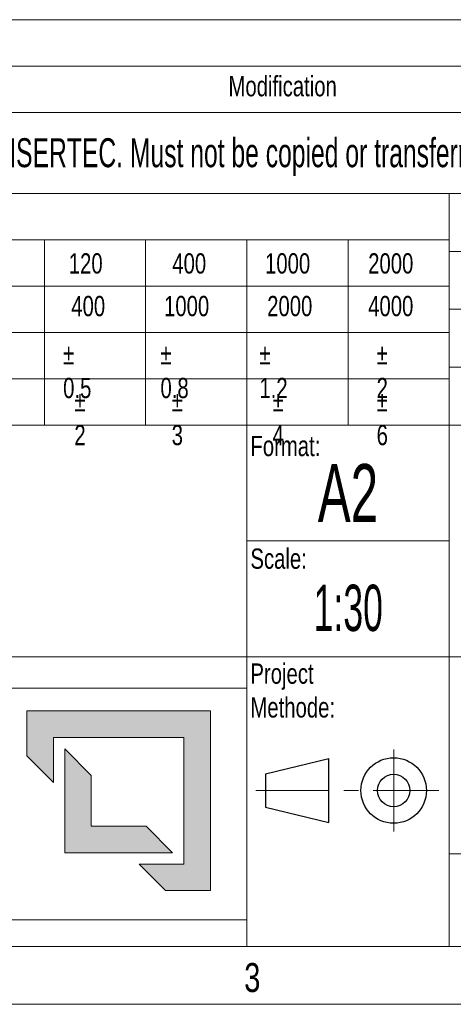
# Model space of a CAD drawing. Header units: millimetres. Extents: x 15 to 592, y 5 to 415.
# Tile 11 of 13: x 457 to 494, y 5 to 90. Entities that reach past the tile are written whole.
import ezdxf

# ---------------------------------------------------------------- set-up
doc = ezdxf.new("R2010")
doc.units = ezdxf.units.MM
doc.linetypes.add('CENTER', pattern=[10.16, 6.35, -1.27, 1.27, -1.27])
doc.linetypes.add('CENTERX2', pattern=[20.32, 12.7, -2.54, 2.54, -2.54])
doc.layers.add('SLD-0', color=179, linetype='Continuous')
doc.styles.add('SLDTEXTSTYLE0', font='TXT', dxfattribs={"width": 0.75})
doc.styles.add('SLDTEXTSTYLE1', font='TXT', dxfattribs={"width": 0.574367})
doc.styles.add('SLDTEXTSTYLE2', font='TXT', dxfattribs={"width": 0.638186})
doc.styles.add('SLDTEXTSTYLE3', font='TXT', dxfattribs={"width": 0.510549})

# ---------------------------------------------------------------- blocks, each defined once
blk = doc.blocks.new('LOGO_sombreado')
at = {"linetype": 'Continuous'}
for points in [[(69.338, 18.023), (53.486, 18.023), (53.486, 14.148), (55.776, 11.858), (55.776, 15.733), (67.048, 15.733), (67.048, 4.812), (63.173, 4.812), (65.463, 2.523), (69.338, 2.523)], [(59.044, 12.465), (56.754, 14.754), (56.754, 5.791), (66.07, 5.791), (63.78, 8.081), (59.044, 8.081)]]:
    blk.add_hatch(color=7, dxfattribs=at).paths.add_polyline_path(points, flags=0)
at = {"color": 7, "linetype": 'Continuous', "lineweight": 18}
for p, q in [((0, 20), (72.5, 20)), ((72.5, 20), (72.502, 20.001)), ((72.5, 20), (72.5, 0)), ((53.486, 14.148), (53.486, 18.023)), ((53.486, 18.023), (69.338, 18.023)), ((69.338, 18.023), (69.338, 2.523)), ((67.048, 15.733), (55.776, 15.733)), ((55.776, 15.733), (55.776, 11.858)), ((67.048, 4.812), (67.048, 15.733)), ((56.754, 5.791), (56.754, 14.754)), ((56.754, 14.754), (59.044, 12.465)), ((55.776, 11.858), (53.486, 14.148)), ((59.044, 12.465), (59.044, 8.081)), ((59.044, 8.081), (63.78, 8.081)), ((63.78, 8.081), (66.07, 5.791)), ((66.07, 5.791), (56.754, 5.791)), ((65.463, 2.523), (63.173, 4.812)), ((63.173, 4.812), (67.048, 4.812)), ((69.338, 2.523), (65.463, 2.523)), ((0, 0), (72.5, 0))]:
    blk.add_line(p, q, dxfattribs=at)

msp = doc.modelspace()

# ---------------------------------------------------------------- linework, layer by layer
at = {"color": 7, "linetype": 'Continuous', "lineweight": 18}
for p, q in [((404, 90), (584, 90)), ((404, 86), (584, 86)), ((404, 82), (584, 82)), ((404, 75), (584, 75)), ((494, 75), (494, 10)), ((404, 71), (494, 71)), ((459, 55), (459, 71)), ((467.75, 55), (467.75, 71)), ((476.5, 55), (476.5, 71)), ((485.25, 55), (485.25, 71)), ((554, 70), (494, 70)), ((404, 67), (494, 67)), ((554, 65), (494, 65)), ((404, 63), (494, 63)), ((554, 60), (494, 60)), ((404, 59), (494, 59)), ((450.25, 55), (459, 55)), ((459, 55), (467.75, 55)), ((467.75, 55), (476.5, 55)), ((476.5, 55), (485.25, 55)), ((476.5, 55), (476.5, 35)), ((485.25, 55), (494, 55)), ((494, 55), (509, 55)), ((476.5, 45), (494, 45)), ((404, 35), (494, 35)), ((476.5, 35), (476.5, 10)), ((494, 35), (584, 35)), ((494, 18), (584, 18)), ((584, 10), (20, 10)), ((404, 10), (584, 10)), ((589, 5), (15, 5))]:
    msp.add_line(p, q, dxfattribs=at)
at = {"color": 7, "linetype": 'CENTERX2', "lineweight": 18}
msp.add_line((489.19464, 27.00565), (489.19464, 19.92984), dxfattribs=at)
at = {"color": 7, "linetype": 'Continuous', "lineweight": 25}
for p, q in [((478.10603, 24.8924), (483.59097, 26.22209)), ((483.59097, 20.68966), (483.59097, 26.22209)), ((478.10603, 24.8924), (478.10603, 22.01934)), ((478.10603, 22.01934), (483.59097, 20.68966))]:
    msp.add_line(p, q, dxfattribs=at)
at = {"color": 7, "linetype": 'CENTER', "lineweight": 18}
msp.add_line((477.27498, 23.45587), (493.08871, 23.45587), dxfattribs=at)
at = {"color": 7, "linetype": 'Continuous', "lineweight": 25}
for radius in [2.83118, 1.40092]:
    msp.add_circle((489.19464, 23.45587), radius, dxfattribs=at)

# ---------------------------------------------------------------- block references
at = {"color": 7, "linetype": 'Continuous'}
msp.add_blockref('LOGO_sombreado', (404.00963, 12.29796), dxfattribs=at)

# ---------------------------------------------------------------- texts
at = {"color": 7, "linetype": 'Continuous', "lineweight": 0}
for s, insert, char_height, attachment_point, style in [('Modification', (479.59903, 85.13631), 1.75, 2, 'SLDTEXTSTYLE0'), ('Tolerance for dimensions without tol. according to ISO 2768-mK', (404.64007, 73.81161), 1.75, 1, 'SLDTEXTSTYLE0'), ('120', (461.11078, 69.83516), 1.75, 1, 'SLDTEXTSTYLE0'), ('400', (470.05777, 69.83516), 1.75, 1, 'SLDTEXTSTYLE0'), ('1000', (478.07594, 69.83516), 1.75, 1, 'SLDTEXTSTYLE0'), ('2000', (486.99117, 69.83516), 1.75, 1, 'SLDTEXTSTYLE0'), ('400', (461.32708, 66.15427), 1.75, 1, 'SLDTEXTSTYLE0'), ('1000', (469.34525, 66.15427), 1.75, 1, 'SLDTEXTSTYLE0'), ('2000', (478.26048, 66.15427), 1.75, 1, 'SLDTEXTSTYLE0'), ('4000', (486.99117, 66.15427), 1.75, 1, 'SLDTEXTSTYLE0'), ('%%p^J0.5', (460.62525, 61.99897), 1.75, 1, 'SLDTEXTSTYLE0'), ('%%p^J0.8', (469.03742, 61.99897), 1.75, 1, 'SLDTEXTSTYLE0'), ('%%p^J1.2', (477.58975, 61.99897), 1.75, 1, 'SLDTEXTSTYLE0'), ('%%p^J2', (487.72144, 61.99897), 1.75, 1, 'SLDTEXTSTYLE0'), ('%%p^J2', (461.59504, 57.93582), 1.75, 1, 'SLDTEXTSTYLE0'), ('%%p^J3', (470.00721, 57.93582), 1.75, 1, 'SLDTEXTSTYLE0'), ('%%p^J4', (478.73256, 57.93582), 1.75, 1, 'SLDTEXTSTYLE0'), ('%%p^J6', (487.72144, 57.93582), 1.75, 1, 'SLDTEXTSTYLE0'), ('Format:', (476.81201, 54.07419), 1.75, 1, 'SLDTEXTSTYLE0'), ('Scale:', (476.81201, 44.3477), 1.75, 1, 'SLDTEXTSTYLE0'), ('Project^JMethode:', (476.81201, 34.42461), 1.75, 1, 'SLDTEXTSTYLE0'), ('2558 - 22x1_5 - RETORNO A TANQUE 1', (531.43303, 27.81843), 4.5, 2, 'SLDTEXTSTYLE3'), ('3', (476.97483, 8.56267), 2.5, 2, 'SLDTEXTSTYLE0')]:
    msp.add_mtext(s, dxfattribs=dict(at, insert=insert, char_height=char_height, attachment_point=attachment_point, style=style))
at = {"layer": 'SLD-0', "color": 7, "attachment_point": 2}
for s, insert, char_height, style in [('This drawing is property of INSERTEC. Must not be copied or transferred to third parties in any way without written authorization.', (489.52452, 79.76737), 2.5, 'SLDTEXTSTYLE2'), ('A2', (485.24283, 51.63663), 5, 'SLDTEXTSTYLE2'), ('1:30', (485.27221, 41.22544), 4, 'SLDTEXTSTYLE1')]:
    msp.add_mtext(s, dxfattribs=dict(at, insert=insert, char_height=char_height, style=style))

doc.saveas('drawing.dxf')
